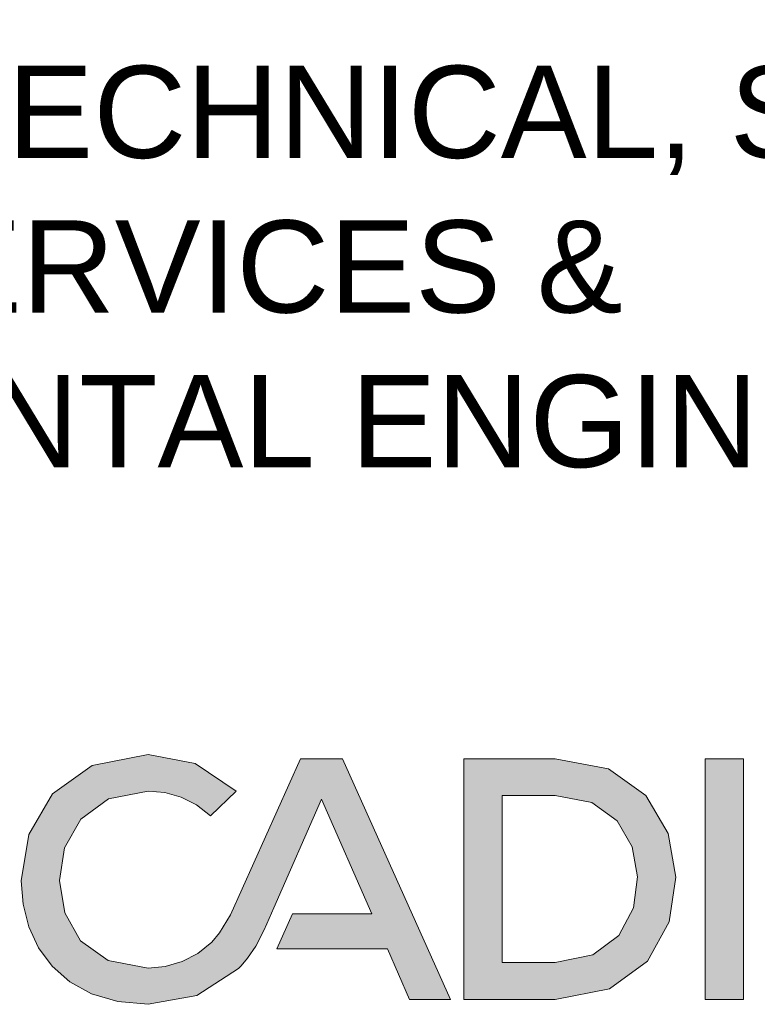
# Model space of a CAD drawing. Extents: x 0 to 1239, y 0 to 840.
# Tile 4 of 24: x 1103 to 1117, y 215 to 234. Entities that reach past the tile are written whole.
import ezdxf

# ---------------------------------------------------------------- set-up
doc = ezdxf.new("R2010")
doc.units = 0
doc.header["$LTSCALE"] = 100
doc.layers.add('00_Example', color=7, linetype='Continuous')
doc.layers.add('HCL010__', color=7, linetype='Continuous', lineweight=0)
doc.styles.add('Style-Arial', font='arial.ttf', dxfattribs={"width": 0.8})

# ---------------------------------------------------------------- blocks, each defined once
blk = doc.blocks.new('logo_arcadis')
at = {"layer": 'HCL010__'}
for points in [[(2.550999, 0.007704), (2.467389, 0.015136), (2.395939, 0.036186), (2.336209, 0.06901), (2.287929, 0.111763), (2.250819, 0.162652), (2.224609, 0.219835), (2.208929, 0.281467), (2.203549, 0.345703), (2.224289, 0.472815), (2.288619, 0.583445), (2.397249, 0.661625), (2.550999, 0.691245), (2.679579, 0.666455), (2.792039, 0.591415), (2.721419, 0.523655), (2.683489, 0.553765), (2.641499, 0.574865), (2.596789, 0.587345), (2.550999, 0.591415), (2.442169, 0.570255), (2.366319, 0.514595), (2.322059, 0.436143), (2.308049, 0.346625), (2.322429, 0.2583), (2.365939, 0.181424), (2.441249, 0.12717), (2.550999, 0.106554), (2.597439, 0.11122), (2.643719, 0.124892), (2.687239, 0.147135), (2.725369, 0.177463), (2.746209, 0.202909), (2.776529, 0.252442), (2.968319, 0.679955), (3.083169, 0.679955), (3.378799, 0.020888), (3.266649, 0.020888), (3.205789, 0.159288), (2.903369, 0.159288), (2.945639, 0.255317), (3.163569, 0.255317), (3.025719, 0.568845), (2.895179, 0.272027), (2.875929, 0.228191), (2.867679, 0.209472), (2.845429, 0.167154), (2.822969, 0.134386), (2.805559, 0.113173), (2.798609, 0.105631), (2.683969, 0.031629)], [(4.180559, 0.679955), (4.076069, 0.679955), (4.076069, 0.020834), (4.180559, 0.020834)]]:
    blk.add_hatch(color=256, dxfattribs=at).paths.add_polyline_path(points)
h = blk.add_hatch(color=256, dxfattribs=at)
h.paths.add_polyline_path([(3.415309, 0.020888), (3.415309, 0.679955), (3.664819, 0.679955), (3.810929, 0.652285), (3.913359, 0.579105), (3.974069, 0.475425), (3.995279, 0.356066), (3.977649, 0.233399), (3.917969, 0.125977), (3.814289, 0.049859), (3.664819, 0.020888)])
h.paths.add_polyline_path([(3.519799, 0.122559), (3.519799, 0.579215), (3.664819, 0.579215), (3.765249, 0.560115), (3.834959, 0.509765), (3.876079, 0.438585), (3.890789, 0.356988), (3.879289, 0.271539), (3.839249, 0.196398), (3.768439, 0.142957), (3.664819, 0.122559)], flags=16)
at = {"layer": 'HCL010__', "color": 0}
for p, q in [((2.550999, 0.691245), (2.397249, 0.661625)), ((2.679579, 0.666455), (2.550999, 0.691245)), ((2.968319, 0.679955), (2.776529, 0.252442)), ((3.083169, 0.679955), (2.968319, 0.679955)), ((3.378799, 0.020888), (3.083169, 0.679955)), ((3.083169, 0.679955), (3.083169, 0.679955)), ((3.415309, 0.020888), (3.415309, 0.679955)), ((3.415309, 0.679955), (3.664819, 0.679955)), ((3.664819, 0.679955), (3.810929, 0.652285)), ((3.664819, 0.679955), (3.664819, 0.679955)), ((2.397249, 0.661625), (2.288619, 0.583445)), ((2.792039, 0.591415), (2.679579, 0.666455)), ((3.810929, 0.652285), (3.913359, 0.579105)), ((2.288619, 0.583445), (2.224289, 0.472815)), ((2.366319, 0.514595), (2.442169, 0.570255)), ((2.442169, 0.570255), (2.550999, 0.591415)), ((2.550999, 0.591415), (2.596789, 0.587345)), ((2.596789, 0.587345), (2.641499, 0.574865)), ((2.641499, 0.574865), (2.683489, 0.553765)), ((2.721419, 0.523655), (2.792039, 0.591415)), ((2.895179, 0.272027), (3.025719, 0.568845)), ((3.025719, 0.568845), (3.163569, 0.255317)), ((3.664819, 0.579215), (3.519799, 0.579215)), ((3.519799, 0.579215), (3.519799, 0.122559)), ((3.765249, 0.560115), (3.664819, 0.579215)), ((3.913359, 0.579105), (3.974069, 0.475425)), ((2.683489, 0.553765), (2.721419, 0.523655)), ((3.834959, 0.509765), (3.765249, 0.560115)), ((2.322059, 0.436143), (2.366319, 0.514595)), ((3.876079, 0.438585), (3.834959, 0.509765)), ((2.224289, 0.472815), (2.203549, 0.345703)), ((3.974069, 0.475425), (3.995279, 0.356066)), ((2.308049, 0.346625), (2.322059, 0.436143)), ((3.890789, 0.356988), (3.876079, 0.438585)), ((3.879289, 0.271539), (3.890789, 0.356988)), ((3.995279, 0.356066), (3.977649, 0.233399)), ((2.203549, 0.345703), (2.208929, 0.281467)), ((2.322429, 0.2583), (2.308049, 0.346625)), ((2.208929, 0.281467), (2.224609, 0.219835)), ((2.875929, 0.228191), (2.895179, 0.272027)), ((2.895179, 0.272027), (2.895179, 0.272027)), ((3.839249, 0.196398), (3.879289, 0.271539)), ((2.365939, 0.181424), (2.322429, 0.2583)), ((2.776529, 0.252442), (2.746209, 0.202909)), ((2.776529, 0.252442), (2.776529, 0.252442)), ((2.945639, 0.255317), (2.903369, 0.159288)), ((3.163569, 0.255317), (2.945639, 0.255317)), ((2.224609, 0.219835), (2.250819, 0.162652)), ((2.867679, 0.209472), (2.875929, 0.228191)), ((3.977649, 0.233399), (3.917969, 0.125977)), ((2.746209, 0.202909), (2.725369, 0.177463)), ((2.845429, 0.167154), (2.867679, 0.209472)), ((3.768439, 0.142957), (3.839249, 0.196398)), ((2.250819, 0.162652), (2.287929, 0.111763)), ((2.441249, 0.12717), (2.365939, 0.181424)), ((2.725369, 0.177463), (2.687239, 0.147135)), ((2.822969, 0.134386), (2.845429, 0.167154)), ((2.687239, 0.147135), (2.643719, 0.124892)), ((2.903369, 0.159288), (3.205789, 0.159288)), ((3.205789, 0.159288), (3.266649, 0.020888)), ((3.664819, 0.122559), (3.768439, 0.142957)), ((2.287929, 0.111763), (2.336209, 0.06901)), ((2.550999, 0.106554), (2.441249, 0.12717)), ((2.597439, 0.11122), (2.550999, 0.106554)), ((2.643719, 0.124892), (2.597439, 0.11122)), ((2.798609, 0.105631), (2.805559, 0.113173)), ((2.805559, 0.113173), (2.822969, 0.134386)), ((3.519799, 0.122559), (3.664819, 0.122559)), ((3.519799, 0.122559), (3.519799, 0.122559)), ((3.917969, 0.125977), (3.814289, 0.049859)), ((2.683969, 0.031629), (2.798609, 0.105631)), ((2.336209, 0.06901), (2.395939, 0.036186)), ((2.395939, 0.036186), (2.467389, 0.015136)), ((2.550999, 0.007704), (2.683969, 0.031629)), ((3.814289, 0.049859), (3.664819, 0.020888)), ((2.467389, 0.015136), (2.550999, 0.007704)), ((3.266649, 0.020888), (3.378799, 0.020888)), ((3.664819, 0.020888), (3.415309, 0.020888))]:
    blk.add_line(p, q, dxfattribs=at)
blk.add_3dface([(4.076069, 0.020834), (4.180559, 0.020834), (4.180559, 0.679955), (4.076069, 0.679955)], dxfattribs=at)

msp = doc.modelspace()

# ---------------------------------------------------------------- block references
at = {"layer": 'HCL010__', "xscale": 6.850962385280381, "yscale": 6.850962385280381, "zscale": 6.850962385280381}
msp.add_blockref('logo_arcadis', (1087.733, 215.278), dxfattribs=at)

# ---------------------------------------------------------------- texts
at = {"layer": '00_Example', "color": 7, "insert": (1087.552, 232.928), "char_height": 1.72777, "width": 98, "attachment_point": 1, "line_spacing_factor": 1.00667, "style": 'Style-Arial', "bg_fill": 2}
msp.add_mtext('{\\fSwis721 BT|b0|i0|c0|p34;\\W1;CIVIL, GEO-TECHNICAL, STRUCTURAL, \\PBUILDING SERVICES & \\PENVIRONMENTAL ENGINEER}', dxfattribs=at)

doc.saveas('drawing.dxf')
